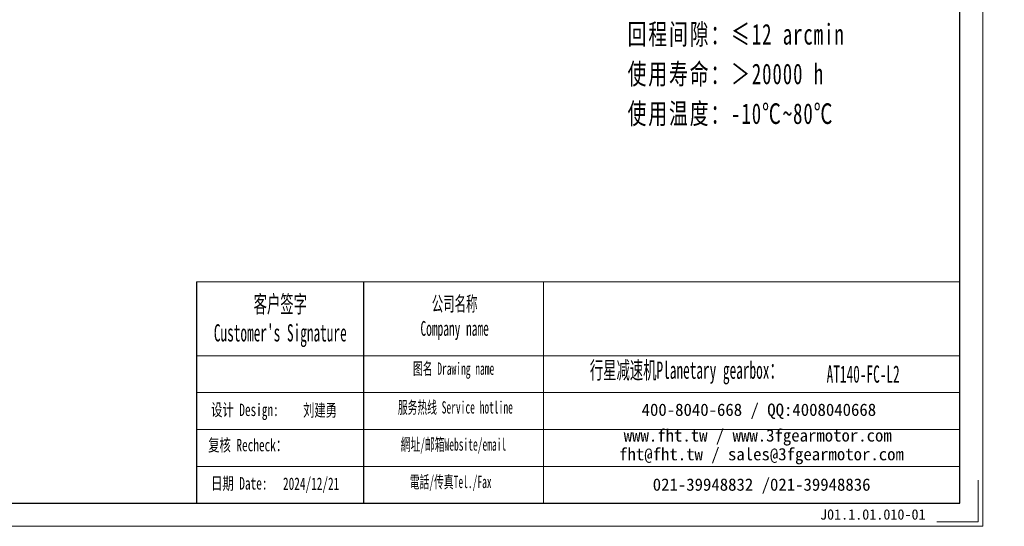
# Model space of a CAD drawing. Header units: millimetres. Extents: x -19 to 933, y -24 to 638.
# Tile 5 of 8: x 457 to 933, y -24 to 221. Entities that reach past the tile are written whole.
import ezdxf

# ---------------------------------------------------------------- set-up
doc = ezdxf.new("R2010")
doc.units = ezdxf.units.MM
doc.layers.add('6文字层', color=3, linetype='Continuous')
doc.layers.add('7标注层', color=4, linetype='Continuous')
for name, color, linetype, lineweight in [('SLD-0', 7, 'Continuous', 18), ('图框_外框线', 7, 'Continuous', 18), ('尺寸线层', 3, 'Continuous', 18)]:
    doc.layers.add(name, color=color, linetype=linetype, lineweight=lineweight)
doc.styles.add('SLDTEXTSTYLE4', font='SimSun.ttf', dxfattribs={"width": 0.566667})
doc.styles.get("Standard").update_dxf_attribs({"font": 'SimSun.ttf'})
doc.styles.add('标准', font='SimSun.ttf', dxfattribs={"width": 0.667})
doc.styles.add('样式 1', font='SimSun.ttf')

msp = doc.modelspace()

# ---------------------------------------------------------------- linework, layer by layer
msp.add_line((623.43818, 93.99792), (623.43818, -13.04949))
at = {"layer": '7标注层', "color": 0}
msp.add_line((542.68763, 93.99792), (542.68763, -13.03119), dxfattribs=at)
at = {"layer": '图框_外框线'}
for p, q in [((542.68763, 93.99792), (623.43818, 93.99792)), ((623.43818, 93.99792), (623.43818, -13.03119)), ((623.43818, 93.99792), (911.74084, 93.99792)), ((710.44146, 93.99792), (710.44146, -13.03119)), ((542.68763, 58.28223), (623.43818, 58.28223)), ((623.43818, 58.28223), (911.74084, 58.28223)), ((542.68763, 40.42438), (911.74084, 40.42438)), ((542.68763, 22.56653), (911.74084, 22.56653)), ((542.68763, 4.70868), (911.74084, 4.70868))]:
    msp.add_line(p, q, dxfattribs=at)
at = {"layer": '图框_外框线', "color": 3}
msp.add_lwpolyline([(-13.61156, -24.18001), (922.88967, -24.18001), (922.88967, 638.06015), (-13.61156, 638.06015)], close=True, dxfattribs=at)
at = {"layer": '图框_外框线', "color": 3, "lineweight": 25}
msp.add_lwpolyline([(42.13256, -13.03119), (911.74084, -13.03119), (911.74084, 626.91132), (42.13256, 626.91132)], close=True, dxfattribs=at)
at = {"layer": '图框_外框线', "color": 3}
msp.add_lwpolyline([(920.6599, -1.88236), (920.6599, -21.95025), (900.59202, -21.95025)], dxfattribs=at)

# ---------------------------------------------------------------- texts
at = {"layer": '6文字层', "insert": (844.14233, -15.94174), "char_height": 5, "width": 43.304423, "attachment_point": 1, "style": '样式 1'}
msp.add_mtext('J01.1.01.010-01', dxfattribs=at)
at = {"layer": 'SLD-0', "color": 1, "attachment_point": 2, "style": 'SLDTEXTSTYLE4'}
for s, insert, char_height, width in [("{\\fSimSun|b1|i0|c134|p2;客户签字\\PCustomer's Signature}", (583.20209, 87.39038), 8.3336627, 103.6716234), ('{\\fSimSun|b1|i0|c134|p2;公司名称\\PCompany name}', (667.49162, 86.94799), 7.1431395, 92.4813532), ('{\\fSimSun|b1|i0|c134|p2;图名 Drawing name}', (667.00336, 54.99038), 5.9526162, 76.1261299), ('{\\fSimSun|b1|i0|c134|p2;  \\H1.1667x;行星减速机Planetary gearbox\\fSimSun|b0|i0|c134|p2;：}', (776.74357, 55.44956), 7.1431395, 112.3447266), ('AT140-FC-L2', (864.994, 53.55302), 8.3336627, 60.6480633), ('{\\fSimSun|b1|i0|c134|p2;服务热线 Service hotline}', (667.84748, 36.2725), 5.9526162, 84.811822), ('{\\fSimSun|b1|i0|c134|p2;網址/邮箱Website/email}', (666.9206, 18.3382), 5.9526162, 88.2811239), ('{\\fSimSun|b1|i0|c134|p2;電話/传真Tel./Fax}', (665.58695, 0.26407), 5.9526162, 89.342887)]:
    msp.add_mtext(s, dxfattribs=dict(at, insert=insert, char_height=char_height, width=width))
at = {"layer": 'SLD-0', "color": 1, "char_height": 5.9526162, "attachment_point": 2}
for s, insert, width in [('{\\fSimSun|b1|i0|c134|p2;400-8040-668 / QQ:4008040668}', (814.58172, 35.1351), 173.3128576), ('{\\fSimSun|b1|i0|c134|p2;www.fht.tw / www.3fgearmotor.com }', (814.03286, 22.7366), 173.5079599), ('\\pt71.43139;{\\fSimSun|b1|i0|c134|p2;fht@fht.tw / sales@3fgearmotor.com }', (815.84698, 13.67234), 173.5079599), ('{\\fSimSun|b1|i0|c134|p2;021-39948832 /021-39948836 }', (815.90922, -1.03742), 132.4864528)]:
    msp.add_mtext(s, dxfattribs=dict(at, insert=insert, width=width))
at = {"layer": '图框_外框线', "color": 1, "char_height": 6, "width": 39.3284008, "attachment_point": 2, "style": '标准'}
for s, insert in [('{\\fNSimSun|b0|i0|c134|p49;设计 \\fNSimSun|b0|i0|c0|p49;Design\\fNSimSun|b0|i0|c134|p49;:}', (566.09194, 35.12641)), ('{\\fNSimSun|b1|i0|c134|p49;刘建勇}', (602.41981, 34.93286)), ('{\\fNSimSun|b0|i0|c134|p49;复核 Recheck：}', (567.43407, 18.06897)), ('{\\fNSimSun|b0|i0|c134|p49;日期 Date:}', (563.37858, -0.42558)), ('2024/12/21', (598.11142, -0.58478))]:
    msp.add_mtext(s, dxfattribs=dict(at, insert=insert))
at = {"layer": '尺寸线层', "insert": (751.12049, 352.91035), "char_height": 10, "width": 235.58197, "attachment_point": 1, "line_spacing_factor": 1.15057, "style": '标准'}
msp.add_mtext('{\\T1.1;性能参数：\\P减速比：1:12-100\\P额定输出力矩：196-270 N.m\\P最大加速力矩：1.5倍额定扭矩\\P额定输入转速：3000 rpm\\P容许径向力：4800 N\\P容许轴向力：2400 N\\P回程间隙：≤12 arcmin\\P使用寿命：＞20000 h\\P使用温度：-10℃~80℃}', dxfattribs=at)

doc.saveas('drawing.dxf')
